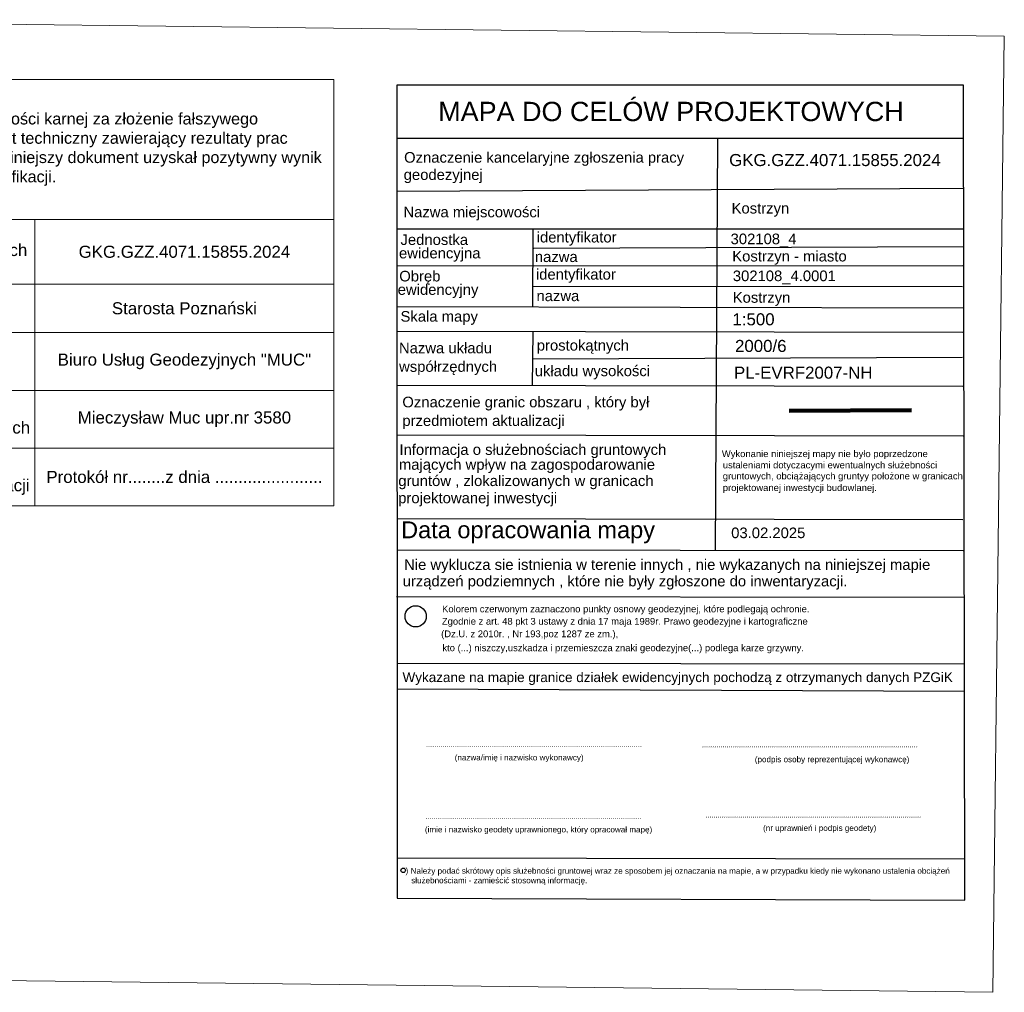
# Model space of a CAD drawing. Extents: x 6447898 to 6448503, y 5806748 to 5807122.
# Tile 50 of 50: x 6448358 to 6448460, y 5807004 to 5807105. Entities that reach past the tile are written whole.
import ezdxf
from ezdxf.enums import TextEntityAlignment as Align

# ---------------------------------------------------------------- set-up
doc = ezdxf.new("R2010")
doc.units = 0
doc.linetypes.add('DASHED', pattern=[19.05, 12.7, -6.35])
doc.linetypes.add('L_0_C5', pattern=[0])
doc.layers.get('0').update_dxf_attribs({"linetype": 'CONTINUOUS', "lineweight": 13})
doc.layers.add('1-pieczatka', color=255, linetype='L_0_C5', lineweight=18)
doc.layers.add('obrys', color=130, linetype='DASHED', lineweight=120)
doc.layers.add('Fiszki', color=120, linetype='CONTINUOUS')
doc.styles.add('GEO-INFO', font='arial.ttf')
picture_1 = doc.add_image_def('image1.jpg', size_in_pixel=(3433, 2349))

# ---------------------------------------------------------------- blocks, each defined once
blk = doc.blocks.new('*T28')
at = {"layer": 'Fiszki', "color": 0, "linetype": 'ByBlock', "lineweight": -2}
for p, q in [((0, 0), (65.78, 0)), ((0, 0), (0, -44.2)), ((65.78, 0), (65.78, -44.2)), ((0, -14.52), (65.78, -14.52)), ((34.76, -14.52), (34.76, -44.2)), ((0, -21.24), (65.78, -21.24)), ((0, -26.24), (65.78, -26.24)), ((0, -32.24), (65.78, -32.24)), ((0, -38.24), (65.78, -38.24)), ((0, -44.2), (65.78, -44.2))]:
    blk.add_line(p, q, dxfattribs=at)
at = {"layer": 'Fiszki', "color": 0, "attachment_point": 5, "style": 'GEO-INFO'}
for s, insert, char_height, width in [('{\\C240;\\c4655871;Jestem świadomy odpowiedzialności karnej za złożenie fałszywego oświadczenia.Oświadczam, że operat techniczny zawierający rezultaty prac geodezyjnych w wyniku których powstał niniejszy dokument uzyskał pozytywny wynik weryfikacji.}', (32.89, -7.26), 1.2, 65.6556), ('identyfikator zgłoszenia prac geodezyjnych', (17.38, -17.88), 1.25, 34.6447), ('GKG.GZZ.4071.15855.2024', (50.27, -17.88), 1.25, 30.8909), ('Organ prowadzący państwowy zasób geodezyjny i kartograficzny', (17.38, -23.74), 1.25, 34.6447), ('Starosta Poznański', (50.27, -23.74), 1.25, 30.8909), ('Wykonawca prac geodezyjnych', (17.38, -29.24), 1.25, 34.6447), ('Biuro Usług Geodezyjnych "MUC"', (50.27, -29.24), 1.25, 30.8909), ('Imie i nazwisko oraz nr uprawnień zawodowych kierownika prac geodezyjnych', (17.38, -35.24), 1.25, 34.6447), ('Mieczysław Muc upr.nr 3580', (50.27, -35.24), 1.25, 30.8909), ('Nr oraz data sporządzenia dokumentu zawierającego wynik pozytywnej weryfikacji', (17.38, -41.22), 1.25, 34.6447), ('Protokół nr........z dnia .......................', (50.27, -41.22), 1.25, 30.8909)]:
    blk.add_mtext(s, dxfattribs=dict(at, insert=insert, char_height=char_height, width=width))

msp = doc.modelspace()

# ---------------------------------------------------------------- linework, layer by layer
at = {"layer": 'Fiszki'}
for p, q in [((6448455.85, 5807092.94, 10.8), (6448397.16, 5807092.94, 10.8)), ((6448430.2, 5807050.22, 10.8), (6448430.43, 5807092.89, 10.8)), ((6448455.85, 5807087.74, 10.8), (6448397.16, 5807087.44, 10.8)), ((6448455.88, 5807083.54, 10.8), (6448397.18, 5807083.54, 10.8)), ((6448411.24, 5807075.53, 10.8), (6448411.27, 5807083.52, 10.8)), ((6448455.91, 5807081.71, 10.8), (6448411.36, 5807081.51, 10.8)), ((6448455.85, 5807079.73, 10.8), (6448397.15, 5807079.71, 10.8)), ((6448455.82, 5807077.54, 10.8), (6448411.28, 5807077.59, 10.8)), ((6448455.87, 5807075.35, 10.8), (6448397.18, 5807075.49, 10.8)), ((6448455.85, 5807072.82, 10.8), (6448397.16, 5807072.91, 10.8)), ((6448411.23, 5807067.3, 10.8), (6448411.27, 5807072.88, 10.8)), ((6448455.81, 5807070.24, 10.8), (6448411.26, 5807070.05, 10.8)), ((6448455.84, 5807067.22, 10.8), (6448397.15, 5807067.31, 10.8)), ((6448455.87, 5807062.08, 10.8), (6448397.17, 5807062.17, 10.8)), ((6448455.83, 5807053.41, 10.8), (6448397.14, 5807053.5, 10.8)), ((6448455.87, 5807050.17, 10.8), (6448397.18, 5807050.26, 10.8)), ((6448455.97, 5807045.35, 10.8), (6448397.13, 5807045.43, 10.8)), ((6448456.01, 5807038.43, 10.8), (6448397.18, 5807038.52, 10.8)), ((6448456.03, 5807035.59, 10.8), (6448397.17, 5807035.83, 10.8)), ((6448456.05, 5807018.21, 10.8), (6448397.18, 5807018.31, 10.8))]:
    msp.add_line(p, q, dxfattribs=at)
msp.add_lwpolyline([(6448397.18, 5807014.17), (6448456.06, 5807013.96), (6448455.9, 5807098.45), (6448397.15, 5807098.45), (6448397.18, 5807014.17)], dxfattribs=at)
for centre, radius in [((6448399.1, 5807043.39), 1.1), ((6448397.81, 5807017.07), 0.232)]:
    msp.add_circle(centre, radius, dxfattribs=at)
at = {"layer": 'obrys'}
msp.add_line((6448450.53, 5807064.75), (6448435.83, 5807064.68), dxfattribs=at)

# ---------------------------------------------------------------- block references
msp.add_blockref('*T28', (6448324.85, 5807099.06, 20.42))

# ---------------------------------------------------------------- texts
at = {"layer": 'Fiszki', "style": 'GEO-INFO'}
for s, height, p in [('MAPA DO CELÓW PROJEKTOWYCH', 2, (6448401.44, 5807094.73, -94.01)), ('Oznaczenie kancelaryjne zgłoszenia pracy ', 1.1, (6448397.9, 5807090.42, -94.01)), ('GKG.GZZ.4071.15855.2024', 1.25, (6448431.61, 5807090.07, -94.01)), ('geodezyjnej ', 1.1, (6448397.86, 5807088.63, -94.01)), ('Nazwa miejscowości', 1.1, (6448397.83, 5807084.76, -94.01)), ('Kostrzyn', 1.1, (6448431.86, 5807085.15, -94.01)), ('Jednostka', 1.1, (6448397.53, 5807081.89, -94.01)), ('identyfikator', 1.1, (6448411.65, 5807082.15, -94.01)), ('302108_4', 1.1, (6448431.76, 5807081.97, -94.01)), ('ewidencyjna', 1.1, (6448397.37, 5807080.5, -94.01)), ('nazwa', 1.1, (6448411.46, 5807080.12, -94.01)), ('Kostrzyn - miasto', 1.1, (6448431.93, 5807080.18, -94.01)), ('Obręb', 1.1, (6448397.4, 5807078.11, -94.01)), ('identyfikator', 1.1, (6448411.57, 5807078.3, -94.01)), ('302108_4.0001', 1.1, (6448431.99, 5807078.14, -94.01)), ('ewidencyjny', 1.1, (6448397.24, 5807076.72, -94.01)), ('nazwa', 1.1, (6448411.63, 5807076.07, -94.01)), ('Kostrzyn', 1.1, (6448431.98, 5807075.9, -94.01)), ('Skala mapy', 1.1, (6448397.53, 5807073.94, -94.01)), ('1:500', 1.25, (6448431.95, 5807073.56, -94.01)), ('prostokątnych', 1.1, (6448411.66, 5807070.94, -94.01)), ('Nazwa układu', 1.1, (6448397.37, 5807070.66, -94.01)), ('2000/6', 1.25, (6448432.22, 5807070.8, -94.01)), ('współrzędnych', 1.1, (6448397.38, 5807068.74, -94.01)), ('układu wysokości', 1.1, (6448411.45, 5807068.29, -94.01)), ('PL-EVRF2007-NH', 1.25, (6448432.11, 5807068.03, -94.01)), ('Oznaczenie granic obszaru , który był', 1.1, (6448397.72, 5807065.06, -94.01)), ('przedmiotem aktualizacji', 1.1, (6448397.72, 5807063.13, -94.01)), ('Informacja o służebnościach gruntowych', 1.1, (6448397.42, 5807060.13, -94.01)), ('mających wpływ na zagospodarowanie', 1.1, (6448397.36, 5807058.59, -94.01)), ('gruntów , zlokalizowanych w granicach', 1.1, (6448397.3, 5807056.9, -94.01)), ('projektowanej inwestycji  ', 1.1, (6448397.29, 5807055.12, -94.01)), ('03.02.2025', 1.1, (6448431.82, 5807051.5, -94.01)), ('Nie wyklucza sie istnienia w terenie innych , nie wykazanych na niniejszej mapie', 1.1, (6448397.9, 5807048.21, -94.01)), ('urządzeń podziemnych , które nie były zgłoszone do inwentaryzacji.', 1.1, (6448397.75, 5807046.5, -94.01)), ('Wykazane na mapie granice działek ewidencyjnych pochodzą z otrzymanych danych PZGiK', 1, (6448397.74, 5807036.58, -94.01)), ('(nazwa/imię i nazwisko wykonawcy)', 0.6, (6448403.15, 5807028.46, -94.01)), ('(podpis osoby reprezentującej wykonawcę)', 0.6, (6448434.27, 5807028.27, -94.01)), ('(imie i nazwisko geodety uprawnionego, który opracował mapę)', 0.6, (6448400.06, 5807021, -94.01)), ('(nr uprawnień i podpis geodety)', 0.6, (6448435.13, 5807021.15, -94.01)), (' )', 0.6, (6448397.82, 5807016.73, -94.01)), ('Należy podać skrótowy opis służebności gruntowej wraz ze sposobem jej oznaczania na mapie, a w przypadku kiedy nie wykonano ustalenia obciążeń ', 0.6, (6448398.58, 5807016.71, -94.01)), ('służebnościami - zamieścić stosowną informację.', 0.6, (6448398.64, 5807015.72, -94.01))]:
    msp.add_text(s, height=height, dxfattribs=at).set_placement(p)
at = {"layer": 'Fiszki', "color": 120, "style": 'GEO-INFO'}
for s, p in [('Wykonanie niniejszej mapy nie było poprzedzone', (6448430.85, 5807059.9, -94.01)), ('ustaleniami dotyczacymi ewentualnych służebności ', (6448430.95, 5807058.73, -94.01)), ('gruntowych, obciążających gruntyy położone w granicach', (6448430.95, 5807057.59, -94.01)), ('projektowanej inwestycji budowlanej.', (6448430.95, 5807056.38, -94.01)), ('Kolorem czerwonym zaznaczono punkty osnowy geodezyjnej, które podlegają ochronie.', (6448401.84, 5807043.81, -94.01)), ('Zgodnie z art. 48 pkt 3 ustawy z dnia 17 maja 1989r. Prawo geodezyjne i kartograficzne', (6448401.82, 5807042.53, -94.01)), ('(Dz.U. z 2010r. , Nr 193,poz 1287 ze zm.),', (6448401.74, 5807041.23, -94.01)), ('kto (...) niszczy,uszkadza i przemieszcza znaki geodezyjne(...) podlega karze grzywny. ', (6448401.87, 5807039.78, -94.01))]:
    msp.add_text(s, height=0.7, dxfattribs=at).set_placement(p)
msp.add_text('Data opracowania mapy', height=1.7481, dxfattribs=at).set_placement((6448397.59, 5807051.49, -94.01), (6448423.92, 5807051.49, -94.01), align=Align.ALIGNED)
at = {"layer": 'Fiszki', "style": 'GEO-INFO', "oblique": 15, "width": 0.8}
for p in [(6448400.16, 5807029.84, -94.01), (6448428.77, 5807029.82, -94.01), (6448400.1, 5807022.37, -94.01), (6448429.12, 5807022.53, -94.01)]:
    msp.add_text('.........................................................................................................', height=0.6, dxfattribs=at).set_placement(p)

# ---------------------------------------------------------------- pictures from other files: only their frames are drawn
at = {"layer": '1-pieczatka'}
image = msp.add_image(picture_1, insert=(6448314.13, 5807006.14), size_in_units=(144.84, 99.11), rotation=-0.6803, dxfattribs=at)
image.dxf.flags = 7

doc.saveas('drawing.dxf')
